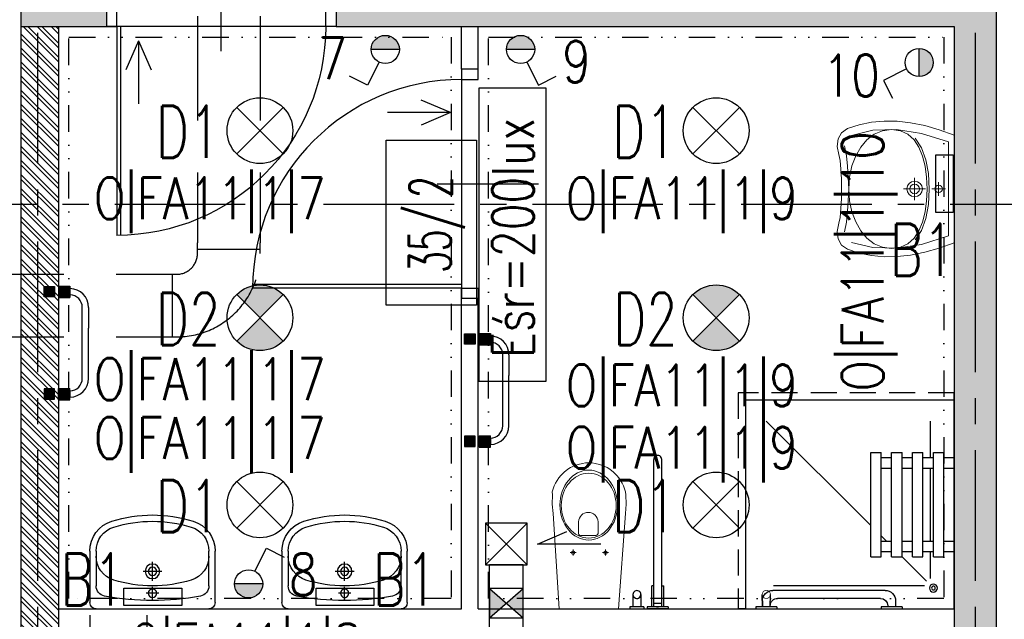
# Model space of a CAD drawing. Extents: x 41755 to 123924, y -112333 to 86187.
# Tile 198 of 256: x 101263 to 101735, y -9360 to -9072. Entities that reach past the tile are written whole.
import ezdxf
from ezdxf.enums import TextEntityAlignment as Align

# ---------------------------------------------------------------- set-up
doc = ezdxf.new("R2010")
doc.units = 0
doc.header["$LTSCALE"] = 50
for name, pattern in [('CENTER', [2, 1.25, -0.25, 0.25, -0.25]), ('DASHED', [0.75, 0.5, -0.25]), ('DIVIDE', [31.75, 12.7, -6.35, 0, -6.35, 0, -6.35])]:
    doc.linetypes.add(name, pattern=pattern)
doc.layers.get('0').update_dxf_attribs({"color": 101, "linetype": 'CONTINUOUS'})
for name, color, linetype in [('Drz---drzwi', 5, 'CONTINUOUS'), ('E-90', 6, 'CONTINUOUS'), ('E35', 6, 'CONTINUOUS'), ('Ins-co', 2, 'CONTINUOUS'), ('Ins-went', 141, 'CONTINUOUS'), ('Opis-pom', 6, 'CONTINUOUS'), ('Opis_pom_ramka', 6, 'CONTINUOUS'), ('Os-osie glowne', 1, 'CENTER'), ('Sc-beton', 7, 'CONTINUOUS'), ('Sc-beton-hatch', 86, 'CONTINUOUS'), ('Sc-cegla pustak', 42, 'CONTINUOUS'), ('Sc-cegla pustak-hatch', 8, 'CONTINUOUS'), ('Sc-silikat', 61, 'CONTINUOUS'), ('Suf-widok', 8, 'CONTINUOUS'), ('Wyp-sanitar', 131, 'CONTINUOUS')]:
    doc.layers.add(name, color=color, linetype=linetype)
doc.styles.add('KA wymiar', font='romans.shx', dxfattribs={"width": 0.6})
doc.styles.add('ROMANS', font='romans', dxfattribs={"width": 0.85})

# ---------------------------------------------------------------- blocks, each defined once
blk = doc.blocks.new('_FKJHKH')
at = {"ltscale": 7}
for p, q in [((5, 8), (5, 108)), ((6.8, 8), (6.8, 107.98))]:
    blk.add_line(p, q, dxfattribs=at)
at = {"ltscale": 25}
for p, q in [((55, 19.7), (55, -28.9)), ((5, 8), (0, 8)), ((0, 8), (5, 8)), ((0, 0), (0, 8)), ((105, 8), (5, 8)), ((5, 8), (5, 0)), ((105, 8), (105, 0)), ((110, 8), (105, 8)), ((110, 0), (110, 8)), ((5, 0), (0, 0)), ((5, 0), (0, 0)), ((105, 0), (110, 0)), ((105, 0), (110, 0))]:
    blk.add_line(p, q, dxfattribs=at)
blk.add_arc((5, 8), 100, 0, 90)
blk = doc.blocks.new('_0630_BRODZIK_NIEPELNOSPRAWNI')
for p, q in [((27.51, -5), (27.51, 0)), ((32.51, -5), (32.51, 0)), ((67.51, -5), (67.51, 0)), ((72.51, -5), (72.51, 0)), ((25.01, -10), (25.01, -5)), ((25.01, -5), (75.01, -5)), ((75.01, -10), (75.01, -5)), ((25.01, -25.01), (13.26, -13.26)), ((27.51, -11.56), (14.61, -11.56)), ((25.01, -10), (75.01, -10)), ((27.51, -15), (27.51, -10)), ((32.51, -15), (32.51, -10)), ((67.51, -11.56), (32.51, -11.56)), ((67.51, -15), (67.51, -10)), ((72.51, -15), (72.51, -10)), ((90.03, -11.56), (72.51, -11.56)), ((11.25, -86.65), (11.25, -14.3)), ((25.01, -20), (25.01, -15)), ((25.01, -15), (75.01, -15)), ((75.01, -20), (75.01, -15)), ((25.01, -20), (75.01, -20)), ((27.51, -25), (27.51, -20)), ((32.51, -25), (32.51, -20)), ((67.51, -25), (67.51, -20)), ((72.51, -25), (72.51, -20)), ((1.05, -25), (0.05, -25)), ((1.05, -25), (1.05, -35)), ((3.85, -28.1), (1.05, -28.1)), ((25.01, -30), (25.01, -25)), ((25.01, -25), (75.01, -25)), ((75.01, -30), (75.01, -25)), ((1.55, -31.9), (1.05, -31.9)), ((25.01, -30), (75.01, -30)), ((27.51, -35), (27.51, -30)), ((32.51, -35), (32.51, -30)), ((32.51, -35), (32.51, -30)), ((32.51, -32.51), (32.51, -32.5)), ((35, -35), (32.51, -32.51)), ((67.51, -35), (67.51, -30)), ((72.51, -35), (72.51, -30)), ((1.05, -35), (0.05, -35)), ((5.05, -35.4), (5.05, -84.6)), ((8.85, -33.1), (8.85, -86.9)), ((25.01, -40), (25.01, -35)), ((25.01, -35), (75.01, -35)), ((75.01, -40), (75.01, -35)), ((25.01, -40), (75.01, -40)), ((90.03, -90.03), (40, -40)), ((1.05, -85), (0.05, -85)), ((1.05, -85), (1.05, -95)), ((1.05, -88.1), (6.95, -88.08)), ((1.55, -88.1), (1.05, -88.1)), ((1.05, -91.9), (6.95, -91.93)), ((3.85, -91.9), (1.05, -91.9))]:
    blk.add_line(p, q)
blk.add_lwpolyline([(0, 0), (100, 0), (100, -100), (0, -100)], close=True)
at = {"linetype": 'DASHED', "ltscale": 0.5}
blk.add_lwpolyline([(103.5, 0), (103.5, -103.5), (0, -103.5)], dxfattribs=at)
for points in [[(100, 0), (103.5, 0)], [(1.05, -95), (0.05, -95)], [(0, -100), (0, -103.5)]]:
    blk.add_lwpolyline(points)
at = {"const_width": 0.35}
blk.add_lwpolyline([(6.95, -88.08, 1), (6.95, -91.93, 1)], format="xyb", close=True, dxfattribs=at)
for radius in [1.9, 0.901]:
    blk.add_circle((10, -10), radius)
for centre, radius, start, end in [((3.85, -33.1), 5, 0, 90), ((1.55, -35.4), 3.5, 0, 90), ((1.55, -84.6), 3.5, 270, 0), ((3.85, -86.9), 5, 270, 0)]:
    blk.add_arc(centre, radius, start, end)
blk = doc.blocks.new('_0630_WC_NIEPEŁNOSPRAWNY')
at = {"lineweight": 0}
for p, q in [((-14.26, 0), (-17.49, -45.7)), ((-14.26, 0), (14.26, 0)), ((14.26, 0), (17.15, -45.7)), ((-8.01, -26.98), (-9.42, -26.98)), ((-8.01, -26.98), (-8.01, -25.54)), ((-8.01, -26.98), (-6.53, -26.98)), ((-8.01, -26.98), (-8.01, -28.41)), ((7.49, -26.98), (6.08, -26.98)), ((7.49, -26.98), (7.49, -25.54)), ((7.49, -26.98), (8.97, -26.98)), ((7.49, -26.98), (7.49, -28.41)), ((-4.44, -36.51), (-4.44, -41.77)), ((-3.5, -35.21), (4, -35.21)), ((4.94, -36.51), (4.94, -41.77)), ((-17.49, -45.7), (-17.82, -50.14)), ((17.15, -45.7), (17.52, -50.14)), ((-17.82, -50.14), (-17.77, -54.69)), ((17.52, -50.14), (17.47, -54.69)), ((-17.77, -54.69), (-17.51, -56.08)), ((-17.51, -56.08), (-17.12, -57.53)), ((17.51, -56.08), (17.12, -57.53)), ((17.47, -54.69), (17.51, -56.08)), ((-17.12, -57.53), (-16.6, -58.93)), ((-16.6, -58.93), (-15.97, -60.29)), ((-15.97, -60.29), (-15.22, -61.59)), ((15.97, -60.29), (15.22, -61.59)), ((16.6, -58.93), (15.97, -60.29)), ((17.12, -57.53), (16.6, -58.93)), ((-15.22, -61.59), (-14.37, -62.83)), ((-14.37, -62.83), (-13.41, -63.99)), ((-13.41, -63.99), (-11.77, -65.6)), ((-11.77, -65.6), (-10, -66.94)), ((11.77, -65.6), (10, -66.94)), ((13.41, -63.99), (11.77, -65.6)), ((14.37, -62.83), (13.41, -63.99)), ((15.22, -61.59), (14.37, -62.83)), ((-10, -66.94), (-8.71, -67.72)), ((-8.71, -67.72), (-6.54, -68.77)), ((-6.54, -68.77), (-5.07, -69.25)), ((-5.07, -69.25), (-3.02, -69.72)), ((-3.02, -69.72), (-1.52, -69.92)), ((-1.52, -69.92), (0, -70)), ((1.52, -69.92), (0, -70)), ((3.02, -69.72), (1.52, -69.92)), ((5.07, -69.25), (3.02, -69.72)), ((6.54, -68.77), (5.07, -69.25)), ((8.71, -67.72), (6.54, -68.77)), ((10, -66.94), (8.71, -67.72))]:
    blk.add_line(p, q, dxfattribs=at)
for centre, radius, start, end in [((-3.24, -36.39), 1.2, 102.2339, 185.8899), ((3.75, -36.39), 1.2, 354.1101, 77.7661), ((0.25, -41.54), 4.7, 182.8022, 357.1978)]:
    blk.add_arc(centre, radius, start, end, dxfattribs=at)
for centre in [(-8.01, -26.98), (7.49, -26.98)]:
    blk.add_ellipse(centre, major_axis=(0.599, 0.599), ratio=1, start_param=5.497787, end_param=11.780972, dxfattribs=at)
for centre, major_axis, ratio in [((0.05, -49.75), (0, -16.75), 0.823529), ((0.05, -49.5), (0, -15.54), 0.845174)]:
    blk.add_ellipse(centre, major_axis=major_axis, ratio=ratio, dxfattribs=at)
blk = doc.blocks.new('_0630_BARIERKA_NIEPEŁNOSPRAWNY')
for p, q in [((0, 13.3), (0, 6.7)), ((1, 13.3), (0, 13.3)), ((1, 6.7), (1, 13.3)), ((1, 8.07), (1, 11.87)), ((6.9, 11.87), (1, 11.87)), ((1, 6.7), (0, 6.7)), ((0, -5), (0, 5)), ((6.9, 8.07), (1, 8.07)), ((1, -5), (1, 5)), ((1, 2.9), (11, 2.9)), ((1, 1.91), (71.63, 1.91)), ((1, 0.6), (1, -0.4)), ((2.74, 1.9), (2.74, -1.9)), ((11, 1.9), (11, 2.9)), ((1, -1.89), (71.63, -1.89)), ((1, -1.9), (11, -1.9)), ((1, -2.9), (11, -2.9)), ((11, -1.9), (11, -2.9))]:
    blk.add_line(p, q)
for points in [[(1, 5), (0, 5)], [(1, -5), (0, -5)]]:
    blk.add_lwpolyline(points)
for centre, start, end in [((6.9, 9.97), 90, 270), ((6.9, 9.97), 90, 270), ((6.9, 9.97), 270, 90), ((71.63, 0.01), 270, 90)]:
    blk.add_arc(centre, 1.9, start, end)
blk = doc.blocks.new('_0630_UMYWALKA_NIEPEŁNOSPRAWNY')
at = {"lineweight": 0}
for points in [[(0, -54.01), (4.6, -54.04), (9.42, -54.29), (13.64, -54.72), (16.46, -55.28), (20.4, -56.01), (23.99, -55.58), (26.93, -53.97), (28.88, -51.12), (30.72, -45.51), (31.92, -39.69), (32.47, -33.64), (32.39, -27.38), (31.68, -20.89), (30.35, -14.17), (28.39, -7.2), (25.81, 0), (0, 0), (-25.81, 0), (-28.39, -7.2), (-30.35, -14.17), (-31.68, -20.89), (-32.39, -27.38), (-32.47, -33.64), (-31.92, -39.69), (-30.72, -45.51), (-28.88, -51.12), (-26.93, -53.97), (-23.99, -55.58), (-20.4, -56.01), (-16.46, -55.28), (-13.64, -54.72), (-9.42, -54.29), (-4.6, -54.04), (0, -54.01)], [(0, -5.72), (0.68, -5.86), (1.24, -6.24), (1.61, -6.8), (1.75, -7.48), (1.61, -8.16), (1.24, -8.71), (0.68, -9.09), (0, -9.23), (-0.68, -9.09), (-1.24, -8.71), (-1.61, -8.16), (-1.75, -7.48), (-1.61, -6.8), (-1.24, -6.24), (-0.68, -5.86), (0, -5.72)], [(0, -15.26), (1.46, -15.56), (2.65, -16.36), (3.46, -17.56), (3.75, -19.01), (3.46, -20.47), (2.65, -21.66), (1.46, -22.47), (0, -22.76), (-1.46, -22.47), (-2.65, -21.66), (-3.46, -20.47), (-3.75, -19.01), (-3.46, -17.56), (-2.65, -16.36), (-1.46, -15.56), (0, -15.26)], [(0, -16.71), (0.89, -16.89), (1.63, -17.39), (2.12, -18.12), (2.3, -19.01), (2.12, -19.91), (1.63, -20.64), (0.89, -21.13), (0, -21.31), (-0.89, -21.13), (-1.63, -20.64), (-2.12, -19.91), (-2.3, -19.01), (-2.12, -18.12), (-1.63, -17.39), (-0.89, -16.89), (0, -16.71)]]:
    blk.add_lwpolyline(points, close=True, dxfattribs=at)
for points in [[(25.67, -49.28), (28.14, -38.98), (28.45, -27.74), (26.59, -15.65), (22.51, -2.8), (0, -2.8), (-22.51, -2.8), (-26.59, -15.65), (-28.45, -27.74), (-28.14, -38.98), (-25.67, -49.28)], [(0, -10.73), (0, -4.22)], [(-3.25, -7.48), (3.25, -7.48)], [(-28.45, -30.14), (-27.86, -25.83), (-26.17, -22.22), (-23.51, -19.26), (-20, -16.92), (-15.76, -15.17), (-10.92, -13.96), (-5.6, -13.26), (0.07, -13.04), (5.74, -13.26), (11.05, -13.96), (15.89, -15.17), (20.13, -16.92), (23.64, -19.26), (26.3, -22.22), (27.99, -25.83), (28.58, -30.14)], [(-24.26, -18.74), (-19.75, -15.71), (-14.01, -13.63), (-7.31, -12.42), (0.07, -12.04), (7.44, -12.42), (14.14, -13.63), (19.88, -15.71), (24.39, -18.74)], [(0, -24.26), (0, -13.76)], [(5.34, -19.01), (-5.34, -19.01)], [(-28.45, -30.14), (-27.86, -34.42), (-26.18, -38.33), (-23.53, -41.81), (-20.04, -44.79), (-15.81, -47.22), (-10.99, -49.04), (-5.68, -50.17), (-0.02, -50.56), (5.66, -50.17), (10.98, -49.04), (15.83, -47.22), (20.09, -44.79), (23.61, -41.81), (26.29, -38.33), (27.99, -34.42), (28.58, -30.14)], [(20.64, -52.51), (15.94, -51.63), (10.86, -51.08), (5.51, -50.74), (0.02, -50.52), (-5.48, -50.74), (-10.83, -51.08), (-15.91, -51.63), (-20.61, -52.51)]]:
    blk.add_lwpolyline(points, dxfattribs=at)
at = {"lineweight": 0, "const_width": 0.282}
for points in [[(-0.13, -20.35), (-0.13, -20.35)], [(-0.07, -21.39), (-0.07, -21.39)]]:
    blk.add_lwpolyline(points, dxfattribs=at)
blk = doc.blocks.new('umywalka_60x45')
at = {"ltscale": 25}
for p, q in [((-27, 0), (27, 0)), ((-30, -27.72), (-30, -3)), ((0, -4.5), (0, -10.5)), ((30, -3), (30, -27.72)), ((3, -7.5), (-3, -7.5)), ((-27, -27.72), (-27, -11.03)), ((0, -13.5), (0, -22.5)), ((27, -11.03), (27, -27.72)), ((4.5, -18), (-4.5, -18))]:
    blk.add_line(p, q, dxfattribs=at)
for centre, radius in [((0, -7.5), 2), ((0, -18), 3.5), ((0, -18), 2)]:
    blk.add_circle(centre, radius, dxfattribs=at)
for centre, radius, start, end in [((27, -3), 3, 0, 90), ((-27, -3), 3, 90, 180), ((0, -129.43), 125.43, 79.4737, 100.5263), ((-22, -11.03), 5, 100.5263, 180), ((22, -11.03), 5, 0, 79.4737), ((-15, -25.28), 12, 107.3129, 180), ((0, -73.4), 62.4, 72.6871, 107.3129), ((15, -25.28), 12, 0, 72.6871), ((-15, -27.72), 15, 180, 252.6871), ((-15, -27.72), 12, 180, 252.6871), ((15, -27.72), 12, 287.3129, 0), ((15, -27.72), 15, 287.3129, 0), ((0, 20.4), 65.4, 252.6871, 287.3129), ((0, 20.4), 62.4, 252.6871, 287.3129)]:
    blk.add_arc(centre, radius, start, end, dxfattribs=at)
blk = doc.blocks.new('_opis_pom_metka')
at = {"layer": 'Opis_pom_ramka'}
blk.add_lwpolyline([(-33.13, 0), (32.87, 0), (32.87, -36), (-33.13, -36)], close=True, dxfattribs=at)
at = {"style": 'KA wymiar', "width": 0.6}
blk.add_attdef('KO/', text='', height=16.8, dxfattribs=at).set_placement((3.45, -25.87), align=Align.RIGHT)
blk.add_attdef('NR', (3.8, -26.16), '', height=16.8, dxfattribs=at)
blk = doc.blocks.new('_jdgjdgjhg')
at = {"ltscale": 10}
blk.add_hatch(color=256, dxfattribs=at).paths.add_polyline_path([(-54.2, 4.46), (-48.8, 4.46), (-48.8, 9.86), (-54.2, 9.86)])
h = blk.add_hatch(color=256, dxfattribs=at)
h.paths.add_polyline_path([(0.2, 4.4), (0.2, 9.8), (-5.2, 9.8), (-5.2, 4.4)])
edge = h.paths.add_edge_path(flags=16)
edge.add_line((-4, 9.8), (-1, 9.8))
for points in [[(-49, -2.5), (-54, -2.5), (-54, 2.5), (-49, 2.5)], [(-5, -2.5), (0, -2.5), (0, 2.5), (-5, 2.5)]]:
    blk.add_hatch(color=256).paths.add_polyline_path(points)
for p, q in [((-44, 18.75, 0), (-34.09, 18.75, 0)), ((-10, 15.75, 0), (-44, 15.75, 0)), ((-10, 18.75, 0), (-34.09, 18.75, 0)), ((-54.2, 4.44), (-54.2, 9.84)), ((-54.2, 9.84), (-48.8, 9.84)), ((-53, 9.84), (-50, 9.84)), ((-48.8, 4.44), (-48.8, 9.84)), ((-5.2, 4.44), (-5.2, 9.84)), ((0.2, 9.84), (-5.2, 9.84)), ((-4, 9.84), (-1, 9.84)), ((-1, 9.84), (-4, 9.84)), ((0.2, 4.44), (0.2, 9.84)), ((-54.2, 4.44), (-48.8, 4.44)), ((0.2, 4.44), (-5.2, 4.44)), ((0, 2.5), (-5, 2.5)), ((-5, 2.5), (-5, -2.5)), ((0, -2.5), (0, 2.5)), ((-5, -2.5), (0, -2.5))]:
    blk.add_line(p, q)
blk.add_lwpolyline([(-49, -2.5), (-54, -2.5), (-54, 2.5), (-49, 2.5)], close=True)
for centre, radius, start, end in [((-44, 9.75, 0), 9, 90, 179.4026), ((-44, 9.75, 0), 6, 90, 179.1039), ((-10, 9.75, 0), 9, 0.5974, 90), ((-10, 9.75, 0), 6, 0.8961, 90)]:
    blk.add_arc(centre, radius, start, end)
blk = doc.blocks.new('_STRZAŁKA_WENT')
for q in [(-6.02, -14.01), (0, -30.24), (6.02, -14.01)]:
    blk.add_line((0, 0), q)

msp = doc.modelspace()

# ---------------------------------------------------------------- hatches: boundary and pattern name
at = {"layer": 'E35'}
for points in [[(101431.757, -9086.548), (101445.257, -9086.548, 1)], [(101496.546, -9086.548), (101510.046, -9086.548, 1)], [(101694.148, -9086.071), (101694.148, -9099.571, 1)], [(101366.282, -9342.656), (101379.782, -9342.656, -1)]]:
    msp.add_hatch(color=256, dxfattribs=at).paths.add_polyline_path(points)
h = msp.add_hatch(color=256, dxfattribs=at)
edge = h.paths.add_edge_path()
edge.add_line((101378.466, -9215.141), (101367.329, -9204.004))
edge.add_ellipse((101378.466, -9215.141), major_axis=(11.137, -11.137), ratio=1, start_angle=90, end_angle=180, ccw=False)
edge.add_line((101389.603, -9204.004), (101378.466, -9215.141))
edge = h.paths.add_edge_path()
edge.add_line((101367.329, -9226.278), (101378.466, -9215.141))
edge.add_line((101378.466, -9215.141), (101389.603, -9226.278))
edge.add_ellipse((101378.466, -9215.141), major_axis=(11.137, -11.137), ratio=1, start_angle=-90, end_angle=0, ccw=False)
h = msp.add_hatch(color=256, dxfattribs=at)
edge = h.paths.add_edge_path()
edge.add_line((101596.966, -9215.141), (101585.829, -9204.004))
edge.add_ellipse((101596.966, -9215.141), major_axis=(11.137, -11.137), ratio=1, start_angle=90, end_angle=180, ccw=False)
edge.add_line((101608.103, -9204.004), (101596.966, -9215.141))
edge = h.paths.add_edge_path()
edge.add_line((101585.829, -9226.278), (101596.966, -9215.141))
edge.add_line((101596.966, -9215.141), (101608.103, -9226.278))
edge.add_ellipse((101596.966, -9215.141), major_axis=(11.137, -11.137), ratio=1, start_angle=-90, end_angle=0, ccw=False)
at = {"layer": 'Ins-went', "linetype": 'DASHED', "ltscale": 2}
h = msp.add_hatch(color=256, dxfattribs=at)
h.paths.add_polyline_path([(101488.45, -9344.919), (101488.45, -9354.641), (101493.339, -9354.641), (101496.45, -9351.919)])
h.paths.add_polyline_path([(101504.45, -9344.919), (101496.45, -9351.919), (101499.562, -9354.641), (101504.45, -9354.641)])
h.paths.add_polyline_path([(101504.45, -9354.641), (101499.562, -9354.641), (101504.45, -9358.919)])
h.paths.add_polyline_path([(101493.339, -9354.641), (101488.45, -9354.641), (101488.45, -9358.919)])
at = {"layer": 'Sc-beton-hatch'}
h = msp.add_hatch(dxfattribs=at)
h.set_pattern_fill('ANSI33', color=256, style=0)
h.set_pattern_definition([(45, (48983.4185, 565.478), (-4.49012806, 4.49012806), []), (45, (48987.9087, 565.478), (-4.49012806, 4.49012806), [3.175, -1.5875])])
h.paths.add_polyline_path([(102400.966, -5400.641), (102380.966, -5400.641), (102380.966, -5500.641), (102330.966, -5500.641), (102330.966, -5520.641), (102380.966, -5520.641), (102380.966, -5973.641), (102400.966, -5973.641)])
h.paths.add_polyline_path([(101710.966, -5330.585), (101710.966, -5560.641), (101730.966, -5560.641), (101730.966, -5520.641), (101770.966, -5520.641), (101770.966, -5500.641), (101730.966, -5500.641), (101730.966, -5327.797, 0.0068353), (101990.084, -5287.78), (101987.07, -5268.006, -0.0084051), (101668.963, -5316.121), (101671.621, -5335.944, 0.0010351)])
h.paths.add_polyline_path([(101738.466, -5895.641), (101703.466, -5895.641), (101703.466, -5930.641), (101738.466, -5930.641)])
h.paths.add_polyline_path([(101695.966, -6277.641), (101730.966, -6277.641), (101730.966, -6242.641), (101695.966, -6242.641)])
h.paths.add_polyline_path([(102400.966, -6108.641), (102380.966, -6108.641), (102380.966, -6330.641), (102400.966, -6330.641)])
h.paths.add_polyline_path([(100985.966, -5895.641), (100950.966, -5895.641), (100950.966, -5930.641), (100985.966, -5930.641)], flags=17)
h.paths.add_polyline_path([(100765.966, -5910.641), (100765.966, -5413.927, 0.0063955), (101010.966, -5401.354), (101009.686, -5381.395, -0.0079596), (100705.366, -5396.058), (100706.01, -5416.048, 0.0010422), (100745.966, -5414.677), (100745.966, -6082.641), (100765.966, -6082.641), (100765.966, -5930.641), (100798.966, -5930.641), (100798.966, -5930.637), (100798.966, -5910.641)])
h.paths.add_polyline_path([(100310.966, -6262.641), (100410.966, -6262.641), (100410.966, -6460.641), (100430.966, -6460.641), (100430.966, -6262.641), (100765.966, -6262.641), (100765.966, -6237.641), (100745.966, -6237.641), (100745.966, -6242.641), (100330.966, -6242.641), (100330.966, -5420.801, 0.0010428), (100370.966, -5420.993), (100371.02, -5400.99, -0.0015651), (100310.966, -5400.641)])
h.paths.add_polyline_path([(100970.966, -6242.641), (100950.966, -6242.641), (100950.966, -6900.641), (100927.966, -6900.641), (100927.966, -6920.641), (100950.966, -6920.641), (100950.966, -7503.141), (100970.966, -7503.141), (100970.966, -6920.641), (101261.966, -6920.641), (101261.966, -7235.641), (101281.966, -7235.641), (101334.966, -7235.641), (101334.966, -7215.641), (101281.966, -7215.641), (101281.966, -6900.641), (100970.966, -6900.641)])
h.paths.add_polyline_path([(100410.966, -6710.641), (100430.966, -6710.641), (100430.966, -6610.641), (100410.966, -6610.641)])
h.paths.add_polyline_path([(100410.966, -6960.641), (100430.966, -6960.641), (100430.966, -6920.641), (100470.966, -6920.641), (100470.966, -6900.641), (100430.966, -6900.641), (100430.966, -6860.641), (100410.966, -6860.641)])
h.paths.add_polyline_path([(100790.966, -6920.641), (100790.966, -6900.641), (100725.966, -6900.641), (100725.966, -6920.641)])
h.paths.add_polyline_path([(101334.966, -6920.641), (101334.966, -6900.641), (101281.966, -6900.641), (101281.966, -6920.641)], flags=17)
h.paths.add_polyline_path([(101556.966, -6920.641), (101556.966, -6900.641), (101468.966, -6900.641), (101468.966, -6920.641)])
h.paths.add_polyline_path([(101710.966, -6900.641), (101690.966, -6900.641), (101690.966, -6920.641), (101710.966, -6920.641)])
h.paths.add_polyline_path([(101730.966, -6900.641), (101710.966, -6900.641), (101710.966, -6920.641), (101710.966, -7215.641), (101690.966, -7215.641), (101690.966, -7235.641), (101730.966, -7235.641)])
h.paths.add_polyline_path([(101488.966, -7215.641), (101468.966, -7215.641), (101468.966, -7235.641), (101556.966, -7235.641), (101556.966, -7215.641), (101503.966, -7215.641), (101503.966, -6920.641), (101488.966, -6920.641)])
h.paths.add_polyline_path([(102400.966, -6750.641), (102380.966, -6750.641), (102380.966, -7100.641), (102400.966, -7100.641)])
h.paths.add_polyline_path([(102400.966, -7200.641), (102380.966, -7200.641), (102380.966, -7465.641), (102400.966, -7465.641)])
h.paths.add_polyline_path([(102380.966, -7650.641), (102332.966, -7650.641), (102332.966, -7670.641), (102380.966, -7670.641), (102380.966, -8275.641), (102400.966, -8275.641), (102400.966, -7615.641), (102380.966, -7615.641)])
h.paths.add_polyline_path([(102133.966, -7650.641), (102133.966, -7670.641), (102227.966, -7670.641), (102227.966, -7650.641)])
h.paths.add_polyline_path([(101905.966, -7650.641), (101905.966, -7670.641), (102008.966, -7670.641), (102008.966, -7650.641)])
h.paths.add_polyline_path([(101710.966, -7670.641), (101710.966, -8400.641), (101685.966, -8400.641), (101685.966, -8420.641), (101730.966, -8420.641), (101730.966, -7670.641), (101770.966, -7670.641), (101770.966, -7650.641), (101227.466, -7650.641), (101227.466, -7670.641)])
h.paths.add_polyline_path([(100950.966, -7650.641), (100430.966, -7650.641), (100430.966, -7590.641), (100410.966, -7590.641), (100410.966, -7670.641), (100745.966, -7670.641), (101092.466, -7670.641), (101092.466, -7650.641), (100970.966, -7650.641), (100970.966, -7603.141), (100950.966, -7603.141)])
h.paths.add_polyline_path([(100410.966, -7440.641), (100430.966, -7440.641), (100430.966, -7397.641), (100410.966, -7397.641)])
h.paths.add_polyline_path([(100430.966, -7110.641), (100410.966, -7110.641), (100410.966, -7307.641), (100430.966, -7307.641)])
h.paths.add_polyline_path([(100745.966, -8420.641), (100765.966, -8420.641), (100765.966, -8400.641), (100410.966, -8400.641), (100410.966, -8420.641)])
h.paths.add_polyline_path([(100765.966, -8420.641), (100785.966, -8420.641), (100785.966, -8400.641), (100765.966, -8400.641)])
h.paths.add_polyline_path([(100785.966, -8400.641), (100785.966, -8420.641), (101097.466, -8420.641), (101097.466, -8400.641)])
h.paths.add_polyline_path([(101322.966, -8420.641), (101322.966, -8400.641), (101227.466, -8400.641), (101227.466, -8420.641)], flags=17)
h.paths.add_polyline_path([(101432.966, -8400.641), (101432.966, -8420.641), (101575.966, -8420.641), (101575.966, -8400.641)])
h.paths.add_polyline_path([(101950.966, -8400.641), (101950.966, -8420.641), (102028.966, -8420.641), (102028.966, -8400.641)])
h.paths.add_polyline_path([(102138.966, -8400.641), (102138.966, -8420.641), (102380.966, -8420.641), (102380.966, -8445.641), (102400.966, -8445.641), (102400.966, -8375.641), (102380.966, -8375.641), (102380.966, -8400.641)])
h.paths.add_polyline_path([(102380.966, -8568.641), (102345.966, -8568.641), (102345.966, -8875.141), (102365.966, -8875.141), (102365.966, -8588.641), (102400.966, -8588.641), (102400.966, -8545.641), (102380.966, -8545.641)])
h.paths.add_polyline_path([(102365.966, -8995.141), (102345.966, -8995.141), (102345.966, -9050.641), (101950.966, -9050.641), (101950.966, -9075.641), (102345.966, -9075.641), (102345.966, -9105.641), (102365.966, -9105.641), (102365.966, -9075.641)])
h.paths.add_polyline_path([(102400.966, -9290.641), (102365.966, -9290.641), (102365.966, -9255.641), (102345.966, -9255.641), (102345.966, -9310.641), (102380.966, -9310.641), (102380.966, -9718.141), (102380.966, -9900.641), (101730.966, -9900.641), (101730.966, -9855.641), (101710.966, -9855.641), (101710.966, -9920.641), (102380.966, -9920.641), (102380.966, -10349.912), (102380.966, -10410.641), (102400.966, -10410.641), (102400.966, -10010.641), (102400.966, -9838.141)])
h.paths.add_polyline_path([(101730.966, -9529.641), (101710.966, -9529.641), (101710.966, -9725.641), (101730.966, -9725.641)], flags=17)
h.paths.add_polyline_path([(101710.966, -9419.641), (101730.966, -9419.641), (101730.966, -8640.641), (101710.966, -8640.641), (101710.966, -9050.641), (101414.966, -9050.641), (101414.966, -9075.641), (101710.966, -9075.641)])
h.paths.add_polyline_path([(101263.966, -9050.641), (101263.966, -9075.641), (101304.966, -9075.641), (101304.966, -9050.641)])
h.paths.add_polyline_path([(101041.966, -9075.641), (101041.966, -9050.641), (100925.966, -9050.641), (100925.966, -9075.641)])
h.paths.add_polyline_path([(100825.966, -9075.641), (100825.966, -9050.641), (100530.966, -9050.641), (100530.966, -9035.641), (100510.966, -9035.641), (100510.966, -9050.641), (100270.966, -9050.641), (100270.966, -9075.641), (100510.966, -9075.641), (100510.966, -9471.141), (100530.966, -9471.141), (100530.966, -9075.641)])
h.paths.add_polyline_path([(100530.966, -8906.641), (100510.966, -8906.641), (100510.966, -8938.641), (100530.966, -8938.641)])
h.paths.add_polyline_path([(100220.966, -9075.641), (100220.966, -9050.641), (100170.966, -9050.641), (100170.966, -9075.641)])
h.paths.add_polyline_path([(100120.966, -9075.641), (100120.966, -9050.641), (100070.966, -9050.641), (100070.966, -9075.641)])
h.paths.add_polyline_path([(100020.966, -9075.641), (100020.966, -9050.641), (99970.966, -9050.641), (99970.966, -9075.641)])
h.paths.add_polyline_path([(99920.966, -9075.641), (99920.966, -9050.641), (99880.966, -9050.641), (99880.966, -9957.641), (99980.966, -9957.641), (99980.966, -9972.641), (100000.966, -9972.641), (100000.966, -9937.641), (99900.966, -9937.641), (99900.966, -9075.641)])
h.paths.add_polyline_path([(101041.966, -9396.641), (101041.966, -9378.641), (100927.966, -9378.641), (100927.966, -9396.641)])
h.paths.add_polyline_path([(100510.966, -9725.641), (100530.966, -9725.641), (100530.966, -9571.141), (100510.966, -9571.141)])
h.paths.add_polyline_path([(100000.966, -10090.641), (100000.966, -10072.641), (99980.966, -10072.641), (99980.966, -10090.641), (99780.966, -10090.641), (99780.966, -10445.641), (100510.966, -10445.641), (100510.966, -10485.641), (100530.966, -10485.641), (100530.966, -10445.641), (100580.966, -10445.641), (100580.966, -10425.641), (100530.966, -10425.641), (100530.966, -10270.641), (100510.966, -10270.641), (100510.966, -10425.641), (99800.966, -10425.641), (99800.966, -10110.641), (100510.966, -10110.641), (100510.966, -10120.641), (100530.966, -10120.641), (100530.966, -9855.641), (100510.966, -9855.641), (100510.966, -10090.641)])
h.paths.add_polyline_path([(100970.966, -9920.641), (101087.466, -9920.641), (101087.466, -9900.641), (100750.966, -9900.641), (100750.966, -9920.641), (100950.966, -9920.641), (100950.966, -10425.641), (100730.966, -10425.641), (100730.966, -10445.641), (100790.966, -10445.641), (100790.966, -10485.641), (100810.966, -10485.641), (100810.966, -10445.641), (101070.966, -10445.641), (101070.966, -10425.641), (100970.966, -10425.641)])
h.paths.add_polyline_path([(101197.466, -9900.641), (101197.466, -9920.641), (101261.966, -9920.641), (101261.966, -10425.641), (101220.966, -10425.641), (101220.966, -10445.641), (101802.966, -10445.641), (101802.966, -10425.641), (101281.966, -10425.641), (101281.966, -9900.641)])
h.paths.add_polyline_path([(102365.966, -10445.641), (102365.966, -10425.641), (102320.966, -10425.641), (102320.966, -10445.641)])
h.paths.add_polyline_path([(102383.466, -10428.141), (102365.966, -10445.641), (102400.966, -10445.641)])
h.paths.add_polyline_path([(102365.966, -10410.641), (102365.966, -10445.641), (102383.466, -10428.141)])
h.paths.add_polyline_path([(102365.966, -10410.641), (102383.466, -10428.141), (102400.966, -10410.641)])
h.paths.add_polyline_path([(102400.966, -10410.641), (102383.466, -10428.141), (102400.966, -10445.641)])
at = {"layer": 'Sc-cegla pustak-hatch'}
h = msp.add_hatch(dxfattribs=at)
h.set_pattern_fill('ANSI32', color=256, scale=0.5, angle=90, style=0)
h.set_pattern_definition([(135, (48983.4185, 565.478), (-3.36759605, -3.36759605), []), (135, (48983.4185, 567.723), (-3.36759605, -3.36759605), [])])
h.paths.add_polyline_path([(101775.966, -6918.641), (101775.966, -6900.641), (101730.966, -6900.641), (101730.966, -6918.641)])
h.paths.add_polyline_path([(101950.966, -6918.641), (101950.966, -7430.641), (101968.966, -7430.641), (101968.966, -7403.641), (102042.966, -7403.641), (102050.966, -7403.641), (102050.966, -7411.641), (102042.966, -7411.641), (102042.966, -7430.641), (102068.766, -7430.641), (102068.766, -7412.641), (102060.966, -7412.641), (102060.966, -7385.641), (101968.966, -7385.641), (101968.966, -7036.641), (102033.966, -7036.641), (102033.966, -7018.641), (101968.966, -7018.641), (101968.966, -6900.641), (101905.966, -6900.641), (101905.966, -6918.641)])
h.paths.add_polyline_path([(102133.966, -7018.641), (102133.966, -7036.641), (102380.966, -7036.641), (102380.966, -7018.641)])
h.paths.add_polyline_path([(102380.966, -7430.641), (102380.966, -7412.641), (102168.766, -7412.641), (102168.766, -7430.641)])
h.paths.add_polyline_path([(101950.966, -7898.641), (101968.966, -7898.641), (101968.966, -7670.641), (101950.966, -7670.641)])
h.paths.add_polyline_path([(101078.966, -7412.641), (101078.966, -7144.641), (101060.966, -7144.641), (101060.966, -7430.641), (101261.966, -7430.641), (101261.966, -7473.141), (101279.966, -7473.141), (101279.966, -7402.641), (101261.966, -7402.641), (101261.966, -7412.641)])
h.paths.add_polyline_path([(101279.966, -7235.641), (101261.966, -7235.641), (101261.966, -7302.641), (101279.966, -7302.641)])
h.paths.add_polyline_path([(100885.966, -7412.641), (100885.966, -7430.641), (100950.966, -7430.641), (100950.966, -7412.641)])
h.paths.add_polyline_path([(100785.966, -7430.641), (100785.966, -7412.641), (100727.966, -7412.641), (100727.966, -7430.641)])
h.paths.add_polyline_path([(100637.966, -7430.641), (100637.966, -7412.641), (100430.966, -7412.641), (100430.966, -7430.641)])
h.paths.add_polyline_path([(100410.966, -7790.641), (100428.966, -7790.641), (100428.966, -7670.641), (100410.966, -7670.641)])
h.paths.add_polyline_path([(100410.966, -8005.641), (100428.966, -8005.641), (100428.966, -8000.641), (101023.966, -8000.641), (101023.966, -8064.641), (101041.966, -8064.641), (101041.966, -7926.641), (101023.966, -7926.641), (101023.966, -7982.641), (100765.966, -7982.641), (100765.966, -7900.641), (100747.966, -7900.641), (100747.966, -7982.641), (100428.966, -7982.641), (100428.966, -7940.641), (100410.966, -7940.641)])
h.paths.add_polyline_path([(100765.966, -7670.641), (100747.966, -7670.641), (100747.966, -7800.641), (100765.966, -7800.641)])
h.paths.add_polyline_path([(101041.966, -7670.641), (101023.966, -7670.641), (101023.966, -7826.641), (101041.966, -7826.641)])
h.paths.add_polyline_path([(101279.966, -7603.141), (101261.966, -7603.141), (101261.966, -7650.641), (101279.966, -7650.641)])
h.paths.add_polyline_path([(101279.966, -7670.641), (101261.966, -7670.641), (101261.966, -8400.641), (101279.966, -8400.641), (101279.966, -8004.641), (101575.966, -8004.641), (101575.966, -7986.641), (101279.966, -7986.641)])
h.paths.add_polyline_path([(101041.966, -8164.641), (101023.966, -8164.641), (101023.966, -8400.641), (101041.966, -8400.641)])
h.paths.add_polyline_path([(100428.966, -8155.641), (100410.966, -8155.641), (100410.966, -8220.641), (100428.966, -8220.641)])
h.paths.add_polyline_path([(100410.966, -8400.641), (100428.966, -8400.641), (100428.966, -8370.641), (100410.966, -8370.641)])
h.paths.add_polyline_path([(100428.966, -8435.641), (100428.966, -8420.641), (100410.966, -8420.641), (100410.966, -8435.641)])
h.paths.add_polyline_path([(100410.966, -8650.641), (100428.966, -8650.641), (100428.966, -8585.641), (100410.966, -8585.641)])
h.paths.add_polyline_path([(100410.966, -8924.641), (100510.966, -8924.641), (100510.966, -8906.641), (100428.966, -8906.641), (100428.966, -8800.641), (100410.966, -8800.641)])
h.paths.add_polyline_path([(100747.966, -8740.641), (100765.966, -8740.641), (100765.966, -8432.641), (100747.966, -8432.641)])
h.paths.add_polyline_path([(101023.966, -9050.641), (101041.966, -9050.641), (101041.966, -8895.641), (101023.966, -8895.641)])
h.paths.add_polyline_path([(101023.966, -8795.641), (101041.966, -8795.641), (101041.966, -8420.641), (101023.966, -8420.641)])
h.paths.add_polyline_path([(101710.966, -8004.641), (101710.966, -7986.641), (101685.966, -7986.641), (101685.966, -8004.641)])
h.paths.add_polyline_path([(101977.966, -8028.641), (101977.966, -8102.641), (101950.966, -8102.641), (101950.966, -8400.641), (101968.966, -8400.641), (101968.966, -8120.641), (102380.966, -8120.641), (102380.966, -8102.641), (101995.966, -8102.641), (101995.966, -8010.641), (101968.966, -8010.641), (101968.966, -7988.641), (101950.966, -7988.641), (101950.966, -8028.641)])
h.paths.add_polyline_path([(101968.966, -8658.641), (101968.966, -8420.641), (101950.966, -8420.641), (101950.966, -8640.641), (101905.966, -8640.641), (101905.966, -8658.641)])
h.paths.add_polyline_path([(101950.966, -8778.641), (101950.966, -8796.641), (102345.966, -8796.641), (102345.966, -8778.641)])
h.paths.add_polyline_path([(101657.966, -8640.641), (101657.966, -8658.641), (101695.966, -8658.641), (101710.966, -8658.641), (101710.966, -8640.641)])
h.paths.add_polyline_path([(101775.966, -8658.641), (101775.966, -8640.641), (101730.966, -8640.641), (101730.966, -8658.641)])
h.paths.add_polyline_path([(101547.966, -8658.641), (101547.966, -8640.641), (101465.966, -8640.641), (101465.966, -8595.641), (101447.966, -8595.641), (101447.966, -8640.641), (101432.966, -8640.641), (101432.966, -8658.641)])
h.paths.add_polyline_path([(101465.966, -8420.641), (101447.966, -8420.641), (101447.966, -8465.641), (101465.966, -8465.641)])
h.paths.add_polyline_path([(101263.966, -8640.641), (101263.966, -9050.641), (101281.966, -9050.641), (101281.966, -8658.641), (101322.966, -8658.641), (101322.966, -8640.641)])
h.paths.add_polyline_path([(100530.966, -9378.641), (100530.966, -9396.641), (100747.966, -9396.641), (100747.966, -9662.641), (100530.966, -9662.641), (100530.966, -9680.641), (101041.966, -9680.641), (101041.966, -9586.141), (101023.966, -9586.141), (101023.966, -9662.641), (100765.966, -9662.641), (100765.966, -9396.641), (100927.966, -9396.641), (100927.966, -9378.641)])
h.paths.add_polyline_path([(101041.966, -9396.641), (101023.966, -9396.641), (101023.966, -9486.141), (101041.966, -9486.141)], flags=17)
h.paths.add_polyline_path([(101041.966, -9075.641), (101023.966, -9075.641), (101023.966, -9378.641), (101041.966, -9378.641)])
h.paths.add_polyline_path([(101664.077, -9409.641), (101664.077, -9391.641), (101281.966, -9391.641), (101281.966, -9075.641), (101263.966, -9075.641), (101263.966, -9725.641), (101281.966, -9725.641), (101281.966, -9680.641), (101710.966, -9680.641), (101710.966, -9662.641), (101281.966, -9662.641), (101281.966, -9409.641)])
h.paths.add_polyline_path([(102345.966, -9310.641), (102345.966, -9292.641), (101950.966, -9292.641), (101950.966, -9310.641)])
h.paths.add_polyline_path([(101950.966, -9552.641), (101968.966, -9552.641), (101968.966, -9542.641), (102380.966, -9542.641), (102380.966, -9524.641), (101968.966, -9524.641), (101968.966, -9418.641), (101950.966, -9418.641)])
h.paths.add_polyline_path([(101968.966, -9672.641), (101968.966, -9662.641), (101950.966, -9662.641), (101950.966, -9790.641), (101968.966, -9790.641), (101968.966, -9690.641), (102118.966, -9690.641), (102118.966, -9900.641), (102136.966, -9900.641), (102136.966, -9672.641)])
h.paths.add_polyline_path([(101950.966, -9890.641), (101950.966, -9900.641), (101968.966, -9900.641), (101968.966, -9890.641)])
h.paths.add_polyline_path([(101263.966, -9900.641), (101281.966, -9900.641), (101281.966, -9855.641), (101263.966, -9855.641)])
h.paths.add_polyline_path([(100768.966, -10090.641), (100768.966, -10030.641), (100750.966, -10030.641), (100750.966, -10120.641), (100768.966, -10120.641), (100768.966, -10108.641), (100950.966, -10108.641), (100950.966, -10090.641)])
h.paths.add_polyline_path([(100768.966, -10220.641), (100750.966, -10220.641), (100750.966, -10425.641), (100768.966, -10425.641)])
h.paths.add_polyline_path([(100768.966, -9930.641), (100768.966, -9920.641), (100750.966, -9920.641), (100750.966, -9930.641)])

# ---------------------------------------------------------------- linework, layer by layer
at = {"layer": 'E35'}
for p, q in [((101445.257, -9086.548), (101431.757, -9086.548)), ((101510.046, -9086.548), (101496.546, -9086.548)), ((101694.148, -9099.571), (101694.148, -9086.071)), ((101435.485, -9092.583), (101429.959, -9103.619)), ((101506.318, -9092.583), (101511.844, -9103.619)), ((101429.959, -9103.619), (101421.423, -9099.345)), ((101511.844, -9103.619), (101520.379, -9099.345)), ((101688.113, -9095.843), (101677.077, -9101.369)), ((101677.077, -9101.369), (101681.351, -9109.905)), ((101389.603, -9114.338), (101367.329, -9136.612)), ((101389.603, -9136.612), (101367.329, -9114.338)), ((101608.103, -9114.338), (101585.829, -9136.612)), ((101608.103, -9136.612), (101585.829, -9114.338)), ((101389.603, -9204.004), (101367.329, -9226.278)), ((101389.603, -9226.278), (101367.329, -9204.004)), ((101608.103, -9204.004), (101585.829, -9226.278)), ((101608.103, -9226.278), (101585.829, -9204.004)), ((101389.603, -9293.671), (101367.329, -9315.945)), ((101389.603, -9315.945), (101367.329, -9293.671)), ((101608.103, -9293.671), (101585.829, -9315.945)), ((101608.103, -9315.945), (101585.829, -9293.671)), ((101376.054, -9336.621), (101381.58, -9325.585)), ((101381.58, -9325.585), (101390.116, -9329.859)), ((101379.782, -9342.656), (101366.282, -9342.656))]:
    msp.add_line(p, q, dxfattribs=at)
at = {"layer": 'E35', "linetype": 'Continuous', "ltscale": 0.3}
msp.add_lwpolyline([(101515.506, -9245.437), (101515.506, -9105.104), (101483.227, -9105.104), (101483.227, -9245.437)], close=True, dxfattribs=at)
at = {"layer": 'E35'}
for points in [[(101710.438, -9164.745), (101702.164, -9164.745), (101702.164, -9137.047), (101710.438, -9137.047)], [(101313.333, -9352.989), (101313.333, -9344.714), (101341.031, -9344.714), (101341.031, -9352.989)], [(101405.333, -9352.989), (101405.333, -9344.714), (101433.031, -9344.714), (101433.031, -9352.989)]]:
    msp.add_lwpolyline(points, close=True, dxfattribs=at)
for centre, radius in [((101438.507, -9086.548), 6.75), ((101503.296, -9086.548), 6.75), ((101694.148, -9092.821), 6.75), ((101378.466, -9125.475), 15.75), ((101596.966, -9125.475), 15.75), ((101378.466, -9215.141), 15.75), ((101596.966, -9215.141), 15.75), ((101378.466, -9304.808), 15.75), ((101596.966, -9304.808), 15.75), ((101373.032, -9342.656), 6.75)]:
    msp.add_circle(centre, radius, dxfattribs=at)
at = {"layer": 'Ins-went', "linetype": 'DASHED', "ltscale": 2}
for p, q in [((101348.562, -8395.604), (101348.562, -9179.304)), ((101378.562, -8395.604), (101378.562, -9179.304)), ((101348.562, -9184.304), (101348.562, -9179.304)), ((101378.562, -9184.304), (101378.562, -9179.304)), ((101348.562, -9182.304), (101378.562, -9182.304)), ((101234.562, -9194.304), (101333.562, -9194.304)), ((101333.562, -9194.304), (101338.562, -9194.304)), ((101336.562, -9224.304), (101336.562, -9194.304)), ((101234.562, -9224.304), (101333.562, -9224.304)), ((101333.562, -9224.304), (101338.562, -9224.304)), ((101486.45, -9313.577), (101486.45, -9333.577)), ((101506.45, -9313.577), (101486.45, -9313.577)), ((101486.45, -9313.577), (101506.45, -9333.577)), ((101486.45, -9333.577), (101506.45, -9313.577)), ((101486.45, -9315.577), (101486.45, -9331.577)), ((101506.45, -9333.577), (101506.45, -9313.577)), ((101486.45, -9333.577), (101506.45, -9333.577)), ((101488.45, -9333.577), (101504.45, -9333.577)), ((101488.45, -9344.919), (101488.45, -9333.577)), ((101504.45, -9333.577), (101488.45, -9333.577)), ((101504.45, -9344.919), (101504.45, -9333.577)), ((101488.45, -9376.069), (101488.45, -9344.919)), ((101504.45, -9344.919), (101488.45, -9344.919)), ((101488.45, -9344.919), (101488.45, -9358.919)), ((101488.45, -9358.919), (101504.45, -9344.919)), ((101488.45, -9344.919), (101504.45, -9358.919)), ((101504.45, -9376.069), (101504.45, -9344.919)), ((101504.45, -9358.919), (101504.45, -9344.919)), ((101324.255, -9357.718), (101324.255, -9399.288)), ((101488.45, -9358.919), (101504.45, -9358.919))]:
    msp.add_line(p, q, dxfattribs=at)
at = {"layer": 'Ins-went', "linetype": 'DASHED', "ltscale": 0.5}
msp.add_line((101297.059, -9357.718), (101297.059, -9399.288), dxfattribs=at)
at = {"layer": 'Ins-went', "linetype": 'DASHED', "ltscale": 2}
msp.add_lwpolyline([(101541.688, -9323.587), (101511.45, -9323.577), (101525.466, -9317.559)], dxfattribs=at)
for radius in [10, 40]:
    msp.add_arc((101338.562, -9184.304), radius, 270, 0, dxfattribs=at)
at = {"layer": 'Os-osie glowne'}
for points in [[(101271.966, -4978.641), (101271.966, -10955.641)], [(101720.966, -4978.641), (101720.966, -10955.641)], [(99508.966, -9160.641), (111775.966, -9160.641)]]:
    msp.add_lwpolyline(points, dxfattribs=at)
at = {"layer": 'Sc-beton'}
for points in [[(101730.966, -8640.641), (101730.966, -9419.641)], [(101263.966, -9050.641), (101263.966, -9075.641)], [(101304.966, -9050.641), (101304.966, -9075.641)], [(101414.966, -9050.641), (101414.966, -9075.641)], [(101263.966, -9075.641), (101304.966, -9075.641)], [(101414.966, -9075.641), (101710.966, -9075.641)], [(101710.966, -9075.641), (101710.966, -9419.641)]]:
    msp.add_lwpolyline(points, dxfattribs=at)
at = {"layer": 'Sc-cegla pustak'}
for points in [[(101263.966, -9075.641), (101263.966, -9725.641)], [(101281.966, -9075.641), (101281.966, -9391.641)]]:
    msp.add_lwpolyline(points, dxfattribs=at)
at = {"layer": 'Sc-silikat'}
for points in [[(101474.966, -9095.944), (101474.966, -9075.641)], [(101482.966, -9095.944), (101482.966, -9075.641)], [(101482.966, -9095.944), (101474.966, -9095.944)], [(101482.966, -9205.944), (101474.966, -9205.944)], [(101474.966, -9354.641), (101474.966, -9205.944)], [(101482.966, -9354.641), (101482.966, -9205.944)], [(101281.966, -9354.641), (101474.966, -9354.641)], [(101281.966, -9354.641), (101474.966, -9354.641)], [(101482.966, -9354.641), (101710.966, -9354.641)]]:
    msp.add_lwpolyline(points, dxfattribs=at)
at = {"layer": 'Suf-widok', "linetype": 'DIVIDE', "ltscale": 0.02}
for points in [[(101286.966, -9080.641), (101469.966, -9080.641), (101469.966, -9349.641), (101286.966, -9349.641)], [(101487.966, -9080.641), (101705.966, -9080.641), (101705.966, -9349.641), (101487.966, -9349.641)]]:
    msp.add_lwpolyline(points, close=True, dxfattribs=at)

# ---------------------------------------------------------------- block references
at = {"layer": 'Drz---drzwi', "xscale": -1, "rotation": 180}
msp.add_blockref('_FKJHKH', (101304.966, -9067.641), dxfattribs=at)
at = {"layer": 'Drz---drzwi', "rotation": 89.99999999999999}
msp.add_blockref('_FKJHKH', (101482.966, -9205.944), dxfattribs=at)
at = {"layer": 'Ins-co', "rotation": 270}
for p in [(101277.65, -9254.181, 0), (101478.972, -9276.861, 0)]:
    msp.add_blockref('_jdgjdgjhg', p, dxfattribs=at)
at = {"layer": 'Ins-went'}
msp.add_blockref('_STRZAŁKA_WENT', (101320.316, -9082.356), dxfattribs=at)
at = {"layer": 'Ins-went', "rotation": 270}
msp.add_blockref('_STRZAŁKA_WENT', (101469.741, -9116.854), dxfattribs=at)
at = {"layer": 'Opis-pom'}
ref = msp.add_blockref('_opis_pom_metka', (101438.898, -9169.401), dxfattribs=dict(at, xscale=1.2, yscale=1.2, zscale=1.2, rotation=89.99999999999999))
ref.add_attrib('KO/', '35/', dxfattribs={"layer": '0', "height": 20.16, "rotation": 90, "style": 'KA wymiar', "width": 0.6}).set_placement((101469.94, -9161.471), align=Align.RIGHT)
ref.add_attrib('NR', '2', (101470.296, -9157.613), dxfattribs={"layer": '0', "height": 20.16, "rotation": 90, "style": 'KA wymiar', "width": 0.6})
at = {"layer": 'Wyp-sanitar'}
for name, p, rotation in [('_0630_UMYWALKA_NIEPEŁNOSPRAWNY', (101710.966, -9153.391), 270), ('_0630_BARIERKA_NIEPEŁNOSPRAWNY', (101568.966, -9354.641), 89.99999999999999), ('_0630_WC_NIEPEŁNOSPRAWNY', (101535.966, -9354.641), 180)]:
    msp.add_blockref(name, p, dxfattribs=dict(at, rotation=rotation))
at = {"layer": 'Wyp-sanitar', "xscale": -1}
for name, p, rotation in [('_0630_BRODZIK_NIEPELNOSPRAWNI', (101710.966, -9354.641), 270), ('umywalka_60x45', (101327.022, -9354.641), 180), ('umywalka_60x45', (101419.022, -9354.641), 180)]:
    msp.add_blockref(name, p, dxfattribs=dict(at, rotation=rotation))

# ---------------------------------------------------------------- texts
at = {"layer": 'E-90', "style": 'ROMANS'}
for s, rotation, width, p in [('7', 0, 0.8, (101413.306, -9090.788)), ('9', 0, 0.8, (101530.057, -9092.357)), ('10', 360, 0.8, (101661.64, -9099.03)), ('Eśr=200lux', 90, 0.75, (101499.658, -9176.782)), ('O|FA11|1|10', 90, 0.8, (101668.493, -9188.082)), ('O|FA11|1|7', 360, 0.8, (101354.522, -9159.305)), ('O|FA11|1|9', 360, 0.8, (101580.464, -9159.305)), ('O|FA11|1|7', 360, 0.8, (101354.522, -9245.969)), ('O|FA11|1|9', 360, 0.8, (101580.464, -9248.969)), ('O|FA11|1|7', 360, 0.8, (101354.522, -9274.202)), ('O|FA11|1|9', 360, 0.8, (101580.464, -9278.859)), ('8', 0, 0.8, (101399.174, -9338.101)), ('O|FA11|1|8', 360, 0.8, (101371.606, -9373.25))]:
    msp.add_text(s, height=20, rotation=rotation, dxfattribs=dict(at, width=width)).set_placement(p, align=Align.MIDDLE)
at = {"layer": 'E35', "style": 'ROMANS', "width": 0.7}
for s, p in [('D1', (101344.103, -9126.042)), ('D1', (101562.603, -9126.042)), ('B1', (101695.512, -9182.558)), ('D2', (101344.103, -9215.709)), ('D2', (101563.002, -9215.709)), ('D1', (101344.103, -9305.376)), ('D1', (101562.603, -9305.376)), ('B1', (101298.327, -9340.582)), ('B1', (101447.871, -9340.582))]:
    msp.add_text(s, height=25, dxfattribs=at).set_placement(p, align=Align.MIDDLE)

doc.saveas('drawing.dxf')
